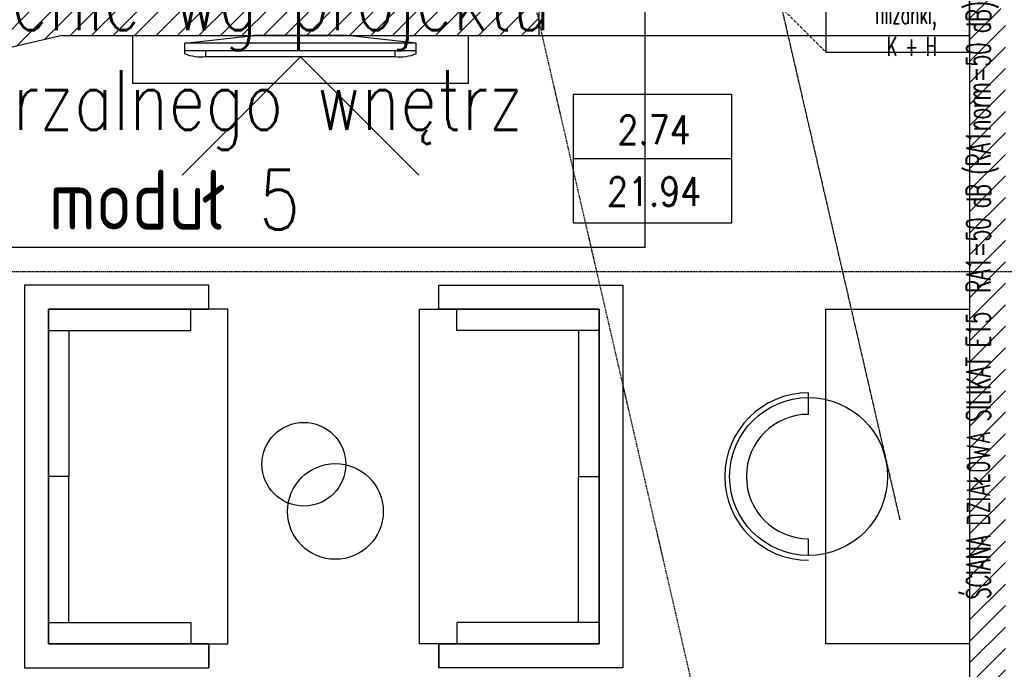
# Model space of a CAD drawing. Header units: millimetres. Extents: x 69081 to 158617, y -37521 to -9534.
# Tile 62 of 256: x 111704 to 112115, y -21190 to -20918. Entities that reach past the tile are written whole.
import ezdxf
from ezdxf.enums import TextEntityAlignment as Align

# ---------------------------------------------------------------- set-up
doc = ezdxf.new("R2010")
doc.units = ezdxf.units.MM
for name, pattern in [('DASHED2', [0.375, 0.25, -0.125]), ('DO', [0.8, 0.6, -0.1, 0, -0.1]), ('DP', [0.5, 0.3, -0.2]), ('KRESKOWA-SREDNIA', [0.2, 0.12, -0.08])]:
    doc.linetypes.add(name, pattern=pattern)
for name, color, linetype in [('0_oświetlenie', 7, 'Continuous'), ('A-----SZ', 8, 'Continuous'), ('A-ARM', 8, 'Continuous'), ('A-MEB', 8, 'Continuous'), ('A-OSI', 8, 'DO'), ('A-SCI', 7, 'Continuous'), ('BA_MEBLE', 8, 'Continuous'), ('F-BIL', 1, 'Continuous'), ('F-BIL-OP', 3, 'Continuous'), ('F-BIL-TA', 1, 'Continuous'), ('JS_SUFIT PODWIESZONY', 40, 'Continuous'), ('R-----OP', 1, 'Continuous'), ('R-----WY', 1, 'Continuous'), ('R-BIB', 7, 'Continuous')]:
    doc.layers.add(name, color=color, linetype=linetype)
doc.layers.get('R-----WY').off()
doc.styles.add('ROMANS', font='romans.shx', dxfattribs={"height": 1})
doc.styles.add('SIMPLEX', font='simplex', dxfattribs={"width": 0.85})
doc.styles.add('WYM--ROMANSSHX-08', font='ROMANS.SHX', dxfattribs={"width": 0.8})

# ---------------------------------------------------------------- blocks, each defined once
blk = doc.blocks.new('TV RZUT 32')
at = {"layer": 'A-MEB'}
for p, q in [((-7.65, 48.3), (-3.2, 48.3)), ((-6.4, 48.3), (-6.4, -48.3)), ((-3.2, 48.3), (-3.2, -48.3)), ((-3.2, 48.3), (0, 19.55)), ((-8.9, 39.55), (-8.9, -39.55)), ((-8.9, 39.55), (-6.4, 39.55)), ((0, 19.55), (0, -19.55)), ((-3.2, -48.3), (0, -19.55)), ((-8.9, -39.55), (-6.4, -39.55)), ((-7.65, -48.3), (-3.2, -48.3))]:
    blk.add_line(p, q, dxfattribs=at)
blk.add_lwpolyline([(-58.4, -49.5), (-8.9, 0), (-58.4, 49.5)], dxfattribs=at)
for centre, start, end in [((7.05, 41.73), 155.9345, 187.8122), ((7.05, -41.73), 172.1878, 204.0655)]:
    blk.add_arc(centre, 16.1, start, end, dxfattribs=at)
blk = doc.blocks.new('osie')
at = {"layer": 'A-OSI'}
blk.add_line((17389.65, -41379.07), (17986.94, -43966.21), dxfattribs=at)
blk = doc.blocks.new('DYBY-BL5')
at = {"layer": 'F-BIL-TA', "color": 1}
blk.add_line((0, 45), (110, 45), dxfattribs=at)
blk.add_lwpolyline([(0, 0), (0, 90), (110, 90), (110, 0)], close=True, dxfattribs=at)
at = {"layer": 'F-BIL-OP', "style": 'SIMPLEX', "width": 0.85}
blk.add_attdef('NR', text='', height=20, dxfattribs=at).set_placement((56, 55), align=Align.CENTER)
at = {"layer": 'F-BIL-OP', "color": 2, "style": 'SIMPLEX', "width": 0.85, "flags": 1}
for tag, p in [('NAZWA', (119, 55)), ('POSADZKA', (119, 12)), ('GRUPA', (119, -27)), ('RODZAJ', (119, -72))]:
    blk.add_attdef(tag, p, '', height=19, dxfattribs=at)
at = {"layer": 'F-BIL-OP', "color": 2, "style": 'SIMPLEX', "width": 0.85}
blk.add_attdef('POW.', text='', height=20, dxfattribs=at).set_placement((56, 12), align=Align.CENTER)
at = {"layer": 'F-BIL-OP', "color": 2, "style": 'SIMPLEX', "width": 0.85, "flags": 1}
blk.add_attdef('POWH.', text='', height=20, dxfattribs=at).set_placement((56, -27), align=Align.CENTER)
blk = doc.blocks.new('PRZEKROJE')
at = {"layer": 'R-----OP', "color": 121, "linetype": 'DP'}
for p, q in [((18791.92, -35480.04), (18450.15, -33999.67)), ((17635.62, -35018.77), (20288.52, -35018.77))]:
    blk.add_line(p, q, dxfattribs=at)
blk.add_lwpolyline([(17635.62, -35018.77), (20288.52, -35018.77), (20288.52, -35018.77), (20555.1, -35018.77), (20555.1, -35018.77), (21600.08, -35018.77)], dxfattribs=at)

msp = doc.modelspace()

# ---------------------------------------------------------------- hatches: boundary and pattern name
at = {"layer": 'A-----SZ'}
h = msp.add_hatch(dxfattribs=at)
h.set_pattern_fill('ANSI31', color=256, scale=2)
h.set_pattern_definition([(45, (77432.36, 11586.2524), (-4.4901281, 4.4901281), [])])
h.paths.add_polyline_path([(111471.1992, -19714.1903), (111466.7002, -19694.7029), (111455.0078, -19697.4023), (111459.5068, -19716.8897), (111502.2475, -19902.02), (111556.8122, -19889.4228), (111554.1128, -19877.7303), (111511.2405, -19887.6282)])
h.paths.add_polyline_path([(111908.6415, -20600.5941), (111739.3228, -20600.5941), (111708.7721, -20612.5941), (111908.6415, -20612.5941)])
h.paths.add_polyline_path([(111920.6415, -20560.5941), (111908.6415, -20561.5038), (111908.6415, -20688.5941), (111920.6415, -20688.5941)])
h.paths.add_polyline_path([(111920.6415, -20791.5941), (111908.6415, -20791.5941), (111908.6415, -20869.395), (111920.6415, -20878.9403)])
h.paths.add_polyline_path([(112115.6415, -20560.5941), (112100.6415, -20560.5941), (112100.6415, -21261.5941), (112115.6415, -21261.5941)])
h.paths.add_polyline_path([(112297.6415, -20560.5941), (112285.6415, -20560.5941), (112285.6415, -20678.5941), (112297.6415, -20678.5941)])
h.paths.add_polyline_path([(112409.6415, -20560.5941), (112397.6415, -20560.5941), (112397.6415, -20660.5941), (112445.6415, -20660.5941), (112445.6415, -20648.5941), (112409.6415, -20648.5941)])
h.paths.add_polyline_path([(112508.6415, -20560.5941), (112496.6415, -20560.5941), (112496.6415, -20648.5941), (112460.6415, -20648.5941), (112460.6415, -20660.5941), (112508.6415, -20660.5941)])
h.paths.add_polyline_path([(112460.6415, -20648.5941), (112445.6415, -20648.5941), (112445.6415, -21261.5941), (112460.6415, -21261.5941)])
h.paths.add_polyline_path([(112445.6415, -20800.5941), (112297.6415, -20800.5941), (112297.6415, -20781.5941), (112285.6415, -20781.5941), (112285.6415, -20812.5941), (112445.6415, -20812.5941)])
h.paths.add_polyline_path([(112620.6415, -20781.5941), (112608.6415, -20781.5941), (112608.6415, -20800.5941), (112460.6415, -20800.5941), (112460.6415, -20812.5941), (112620.6415, -20812.5941)])
h.paths.add_polyline_path([(112620.6415, -20560.5941), (112608.6415, -20560.5941), (112608.6415, -20678.5941), (112620.6415, -20678.5941)])
h.paths.add_polyline_path([(112805.6415, -20560.5941), (112790.6415, -20560.5941), (112790.6415, -21261.5941), (112805.6415, -21261.5941)])
h.paths.add_polyline_path([(112987.6415, -20560.5941), (112975.6415, -20560.5941), (112975.6415, -20678.5941), (112987.6415, -20678.5941)])
h.paths.add_polyline_path([(112987.6415, -20779.5941), (112975.6415, -20779.5941), (112975.6415, -20812.5941), (113135.6415, -20812.5941), (113135.6415, -20800.5941), (112987.6415, -20800.5941)])
h.paths.add_polyline_path([(113099.6415, -20560.5941), (113087.6415, -20560.5941), (113087.6415, -20660.5941), (113135.6415, -20660.5941), (113135.6415, -20648.5941), (113099.6415, -20648.5941)])
h.paths.add_polyline_path([(113150.6415, -20648.5941), (113135.6415, -20648.5941), (113135.6415, -21261.5941), (113150.6415, -21261.5941)])
h.paths.add_polyline_path([(113198.6415, -20560.5941), (113186.6415, -20560.5941), (113186.6415, -20648.5941), (113150.6415, -20648.5941), (113150.6415, -20660.5941), (113198.6415, -20660.5941)])
h.paths.add_polyline_path([(113310.6415, -20560.5941), (113298.6415, -20560.5941), (113298.6415, -20678.5941), (113310.6415, -20678.5941)])
h.paths.add_polyline_path([(113310.6415, -20779.5941), (113298.6415, -20779.5941), (113298.6415, -20800.5941), (113150.6415, -20800.5941), (113150.6415, -20812.5941), (113310.6415, -20812.5941)])
h.paths.add_polyline_path([(113495.6415, -20560.5941), (113480.6415, -20560.5941), (113480.6415, -21261.5941), (113495.6415, -21261.5941)])
h.paths.add_polyline_path([(113840.6415, -20560.5941), (113825.6415, -20560.5941), (113825.6415, -21261.5941), (113840.6415, -21261.5941)])
h.paths.add_polyline_path([(113825.6415, -20648.5941), (113789.6415, -20648.5941), (113789.6415, -20560.5941), (113777.6415, -20560.5941), (113777.6415, -20660.5941), (113825.6415, -20660.5941)])
h.paths.add_polyline_path([(113677.6415, -20560.5941), (113665.6415, -20560.5941), (113665.6415, -20678.5941), (113677.6415, -20678.5941)])
h.paths.add_polyline_path([(113677.6415, -20781.5941), (113665.6415, -20781.5941), (113665.6415, -20812.5941), (113825.6415, -20812.5941), (113825.6415, -20800.5941), (113677.6415, -20800.5941)])
h.paths.add_polyline_path([(114226.1415, -20560.5941), (114214.1415, -20560.5941), (114214.1415, -20688.5941), (114226.1415, -20688.5941)])
h.paths.add_polyline_path([(114237.1415, -20346.5941), (114217.1415, -20346.5941), (114217.1415, -20358.5941), (114225.1415, -20358.5941), (114225.1415, -20536.5941), (114237.1415, -20536.5941)])
h.paths.add_polyline_path([(114114.1415, -20346.5941), (114020.1415, -20346.5941), (114020.1415, -20358.5941), (114114.1415, -20358.5941)])
h = msp.add_hatch(dxfattribs=at)
h.set_pattern_fill('ANSI31', color=256, scale=2)
h.set_pattern_definition([(45, (77980.5735, 17505.211), (-4.49012806, 4.49012806), [])])
h.paths.add_polyline_path([(111920.6415, -20791.5941), (111908.6415, -20791.5941), (111908.6415, -20912.925), (111708.7721, -20912.925), (111708.7721, -20607.6473), (111696.7721, -20610.4177), (111696.7721, -20918.3089), (111517.5623, -20959.6828), (111520.2618, -20971.3752), (111721.4596, -20924.925), (111920.6415, -20924.925)])
h.paths.add_polyline_path([(111417.2022, -20982.8527), (111385.048, -20990.2761), (111387.7474, -21001.9685), (111419.9016, -20994.5452)])

# ---------------------------------------------------------------- linework, layer by layer
at = {"layer": 'A-ARM'}
msp.add_lwpolyline([(112040.6415, -20931.925), (112100.6415, -20931.925), (112100.6415, -20881.925), (112040.6415, -20881.925)], close=True, dxfattribs=at)
at = {"layer": 'A-MEB'}
for p, q in [((111782.7156, -21039.2835), (111782.7156, -21029.2835)), ((111878.8091, -21039.2835), (111878.8091, -21029.2835)), ((111715.7156, -21179.2835), (111715.7156, -21039.2835)), ((111782.7156, -21039.2835), (111715.7156, -21039.2835)), ((111878.8091, -21039.2835), (111945.8091, -21039.2835)), ((111945.8091, -21179.2835), (111945.8091, -21039.2835)), ((112033.368, -21076.2835), (112033.368, -21074.2835)), ((112033.368, -21083.2835), (112033.368, -21076.2835)), ((112033.368, -21142.2835), (112033.368, -21135.2835)), ((111782.7156, -21179.2835), (111715.7156, -21179.2835)), ((111782.7156, -21179.2835), (111782.7156, -21189.2835)), ((111878.8091, -21179.2835), (111945.8091, -21179.2835)), ((111878.8091, -21179.2835), (111878.8091, -21189.2835))]:
    msp.add_line(p, q, dxfattribs=at)
at = {"layer": 'A-MEB', "linetype": 'KRESKOWA-SREDNIA'}
msp.add_lwpolyline([(112040.6415, -20881.925), (111990.6415, -20881.925), (112040.6415, -20931.925)], dxfattribs=at)
at = {"layer": 'A-MEB'}
for points in [[(111891.0505, -20924.925), (111891.0505, -20944.925), (111751.0505, -20944.925), (111751.0505, -20924.925)], [(111715.7156, -21039.2835), (111715.7156, -21048.2103), (111775.1657, -21048.2103), (111775.1657, -21039.2835)], [(111715.7156, -21039.2835), (111715.7156, -21179.2835), (111790.7156, -21179.2835), (111790.7156, -21039.2835)], [(111945.8091, -21039.2835), (111945.8091, -21179.2835), (111870.8091, -21179.2835), (111870.8091, -21039.2835)], [(111945.8091, -21039.2835), (111945.8091, -21048.2103), (111886.359, -21048.2103), (111886.359, -21039.2835)], [(112040.6415, -21039.2835), (112100.6415, -21039.2835), (112100.6415, -21179.2835), (112040.6415, -21179.2835)], [(111715.7156, -21109.2835), (111715.7156, -21048.2103), (111724.3145, -21048.2103), (111724.3145, -21109.2835)], [(111945.8091, -21109.2835), (111945.8091, -21048.2103), (111937.2102, -21048.2103), (111937.2102, -21109.2835)], [(111715.7156, -21109.2835), (111715.7156, -21170.3567), (111724.3145, -21170.3567), (111724.3145, -21109.2835)], [(111945.8091, -21109.2835), (111945.8091, -21170.3567), (111937.2102, -21170.3567), (111937.2102, -21109.2835)], [(111715.7156, -21179.2835), (111715.7156, -21170.3567), (111775.1657, -21170.3567), (111775.1657, -21179.2835)], [(111945.8091, -21179.2835), (111945.8091, -21170.3567), (111886.359, -21170.3567), (111886.359, -21179.2835)]]:
    msp.add_lwpolyline(points, close=True, dxfattribs=at)
for points in [[(111705.7156, -21189.2835), (111782.7156, -21189.2835), (111782.7156, -21179.2835), (111715.7156, -21179.2835), (111715.7156, -21039.2835), (111782.7156, -21039.2835), (111782.7156, -21029.2835), (111705.7156, -21029.2835), (111705.7156, -21189.2835)], [(111955.8091, -21189.2835), (111878.8091, -21189.2835), (111878.8091, -21179.2835), (111945.8091, -21179.2835), (111945.8091, -21039.2835), (111878.8091, -21039.2835), (111878.8091, -21029.2835), (111955.8091, -21029.2835), (111955.8091, -21189.2835)]]:
    msp.add_lwpolyline(points, dxfattribs=at)
for centre, radius in [((112033.368, -21109.2835), 33), ((111822.4493, -21104.1585), 17.5), ((111835.6414, -21123.8924), 20)]:
    msp.add_circle(centre, radius, dxfattribs=at)
for radius in [35, 26]:
    msp.add_arc((112033.368, -21109.2835), radius, 90, 270, dxfattribs=at)
at = {"layer": 'A-SCI', "color": 5}
msp.add_line((112100.6415, -20560.5941), (112100.6415, -21261.5941), dxfattribs=at)
at = {"layer": 'A-SCI', "color": 4}
for p, q in [((111920.6415, -20791.5941), (111920.6415, -20924.925)), ((111721.4596, -20924.925), (111520.2618, -20971.3752)), ((111721.4596, -20924.925), (111920.6415, -20924.925))]:
    msp.add_line(p, q, dxfattribs=at)
at = {"layer": 'JS_SUFIT PODWIESZONY', "linetype": 'DASHED2'}
msp.add_lwpolyline([(111920.6415, -20924.925), (112100.6415, -20924.925)], dxfattribs=at)

# ---------------------------------------------------------------- block references
at = {"layer": 'A-SCI', "color": 4}
msp.add_blockref('osie', (94084.5456, 22838.835), dxfattribs=at)
at = {"layer": 'F-BIL', "xscale": 0.6, "yscale": 0.6, "zscale": 0.6}
msp.add_blockref('DYBY-BL5', (111935.1973, -21003.371), dxfattribs=at).add_auto_attribs({'NR': '2.74', 'POW.': '21.94'})
at = {"layer": 'R-----WY'}
msp.add_blockref('PRZEKROJE', (93259.4635, 13995.1786), dxfattribs=at)
at = {"layer": 'R-BIB', "xscale": -1, "rotation": 269.9999999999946}
msp.add_blockref('TV RZUT 32', (111821.0505, -20924.925), dxfattribs=at)

# ---------------------------------------------------------------- texts
at = {"layer": '0_oświetlenie', "linetype": 'Continuous', "insert": (111768.4186, -20897.7294, 1), "char_height": 25, "width": 378.004849, "attachment_point": 2, "style": 'WYM--ROMANSSHX-08', "bg_fill": 16, "box_fill_scale": 1.3, "bg_fill_color": 257, "bg_fill_transparency": 0}
msp.add_mtext('\\Fsimplex.shx|c238;oświetlenie wg projektu powtarzalnego wnętrz \\Pmoduł 5', dxfattribs=at)
at = {"layer": 'BA_MEBLE', "insert": (112086.9205, -20885.4289), "char_height": 8, "width": 260.223155, "attachment_point": 3, "style": 'ROMANS'}
msp.add_mtext('{\\W0.6;Bufet:\\Pczajnik,\\Pfiliżanki,\\PK + H}', dxfattribs=at)
at = {"layer": 'R-----OP', "insert": (112099.3764, -21160.6648), "char_height": 10, "width": 360.981739, "attachment_point": 1, "rotation": 90, "style": 'ROMANS'}
msp.add_mtext('{\\W0.6;ŚCIANA DZIAŁOWA SILIKAT E15  RA1=50 dB (RA1norm=50 dB)}', dxfattribs=at)

doc.saveas('drawing.dxf')
